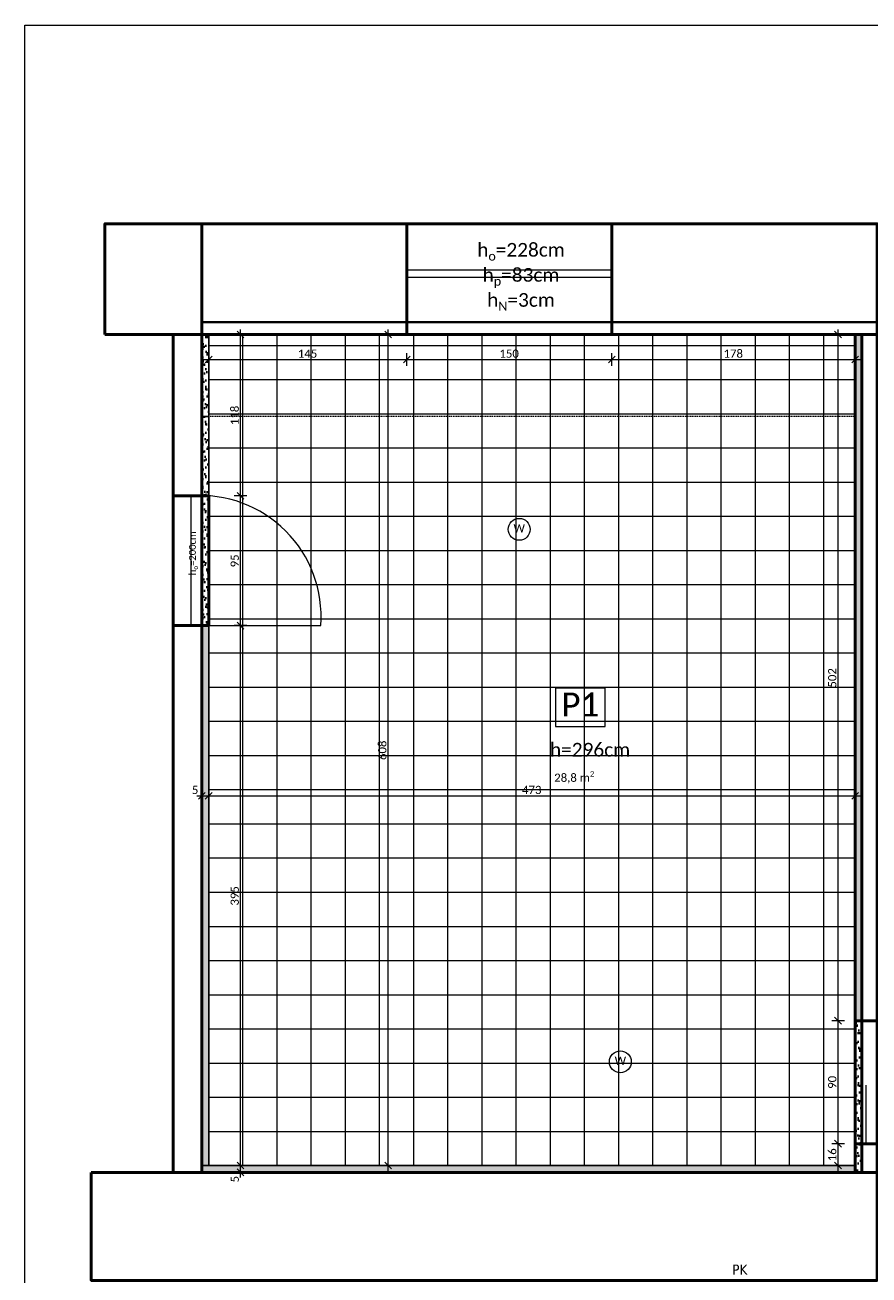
# Model space of a CAD drawing. Extents: x 70 to 2900, y 70 to 4130.
# Tile 6 of 7: x 70 to 1305, y 2301 to 4130. Entities that reach past the tile are written whole.
import ezdxf
from ezdxf.xclip import XClip

# ---------------------------------------------------------------- set-up
doc = ezdxf.new("R2010")
doc.units = 0
doc.header["$MEASUREMENT"] = 0
doc.header["$XCLIPFRAME"] = 0
doc.linetypes.add('Przerywana', pattern=[25, 15, -10])
for name, color, linetype, lineweight, true_color in [('0_Nr_pióra__62', 7, 'Continuous', 9, 0xff2d2d), ('810-G Ogólne_Nr_pióra__45', 7, 'Continuous', 40, 0x54be0e), ('810-G Ogólne_Nr_pióra__64', 7, 'Continuous', 5, 0x9f9f9f), ('810-G Ogólne_Nr_pióra__85', 7, 'Continuous', 40, 0xe1b45e)]:
    doc.layers.add(name, color=color, linetype=linetype, lineweight=lineweight, true_color=true_color)
for name, color, linetype, lineweight in [('299-A Wymiary Opisy_Nr_pióra__65', 7, 'Continuous', 5), ('810-G Ogólne_Nr_pióra__1', 7, 'Continuous', 50), ('810-G Ogólne_Nr_pióra__21', 7, 'Continuous', 13), ('810-G Ogólne_Nr_pióra__22', 7, 'Continuous', 18), ('810-G Ogólne_Nr_pióra__41', 7, 'Continuous', 13), ('arkusz_Nr_pióra__5', 7, 'Continuous', 15), ('OW_tabela_stałe_Nr_pióra__41', 7, 'Continuous', 13), ('tekst_Nr_pióra__41', 7, 'Continuous', 13)]:
    doc.layers.add(name, color=color, linetype=linetype, lineweight=lineweight)
doc.layers.add('820-G Rysunki Obrazki', color=7, linetype='Continuous')
doc.styles.add('GENERATED_STYLE_1', font='calibril.ttf')
doc.styles.add('GENERATED_STYLE_2', font='tahoma.ttf')
doc.linetypes.add('Fala', pattern='A,0,[1,WSPL_R1_inwentaryzacja_stan istniejÄ…cy1.Shx,S=0.447972,R=0,X=0,Y=0],-56.444445,0', length=56.444445)
doc.linetypes.add('Zygzak', pattern='A,0,[2,WSPL_R1_inwentaryzacja_stan istniejÄ…cy1.Shx,S=0.223986,R=0,X=0,Y=-0.000705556],-28.222222,0', length=28.222222)
pattern_1 = [(45, (338.929, 2481.101), (-6.36396, 6.36396), [0, -6, 0, -9]), (110, (358.929, 2481.101), (8.457234, 3.07818), [0, -4.4, 0, -7.6])]

# ---------------------------------------------------------------- blocks, each defined once
blk = doc.blocks.new('Rysunek_2_2', base_point=(338.9, 2461.1))
at = {"layer": '810-G Ogólne_Nr_pióra__64', "linetype": 'Continuous', "lineweight": 5, "ltscale": 0.1, "true_color": 0x9f9f9f}
h = blk.add_hatch(dxfattribs=at)
h.set_pattern_fill('Siatka_25x25_0002', color=253, style=0, pattern_type=2)
h.set_pattern_definition([(0, (338.93, 2461.1), (0, 50), []), (90, (338.93, 2461.1), (-50, 0), [])])
h.paths.add_polyline_path([(338.9, 3677.1), (338.9, 2461.1), (1284.9, 2461.1), (1284.9, 3677.1)])
at = {"layer": '810-G Ogólne_Nr_pióra__85', "linetype": 'Continuous', "lineweight": 40, "ltscale": 0.1, "true_color": 0xe1b45e}
h = blk.add_hatch(dxfattribs=at)
h.set_pattern_fill('Piasek_0002', color=43, style=0, pattern_type=2)
h.set_pattern_definition(pattern_1)
h.paths.add_polyline_path([(328.9, 3557.1), (338.9, 3557.1), (338.9, 3677.1), (328.9, 3677.1)])
h = blk.add_hatch(dxfattribs=at)
h.set_pattern_fill('Piasek_0002', color=43, style=0, pattern_type=2)
h.set_pattern_definition(pattern_1)
h.paths.add_polyline_path([(1294.9, 2673.1), (1294.9, 3677.1), (1284.9, 3677.1), (1284.9, 2673.1)])
h = blk.add_hatch(dxfattribs=at)
h.set_pattern_fill('Piasek_0002', color=43, style=0, pattern_type=2)
h.set_pattern_definition(pattern_1)
h.paths.add_polyline_path([(328.9, 3441.6, -0.014113), (338.9, 3441.1), (338.9, 3557.1), (328.9, 3557.1)])
h = blk.add_hatch(dxfattribs=at)
h.set_pattern_fill('Piasek_0002', color=43, style=0, pattern_type=2)
h.set_pattern_definition(pattern_1)
h.paths.add_polyline_path([(328.9, 3251.1), (338.9, 3251.1), (338.9, 3441.1), (328.9, 3441.1)])
h = blk.add_hatch(dxfattribs=at)
h.set_pattern_fill('Piasek_0002', color=43, style=0, pattern_type=2)
h.set_pattern_definition(pattern_1)
h.paths.add_polyline_path([(338.9, 2461.1), (338.9, 3251.1), (328.9, 3251.1), (328.9, 2461.1)])
h = blk.add_hatch(dxfattribs=at)
h.set_pattern_fill('Piasek_0002', color=43, style=0, pattern_type=2)
h.set_pattern_definition(pattern_1)
h.paths.add_polyline_path([(1294.9, 2493.1), (1294.9, 2673.1), (1284.9, 2673.1), (1284.9, 2493.1)])
h = blk.add_hatch(dxfattribs=at)
h.set_pattern_fill('Piasek_0002', color=43, style=0, pattern_type=2)
h.set_pattern_definition(pattern_1)
h.paths.add_polyline_path([(1294.9, 2451.1), (1294.9, 2493.1), (1284.9, 2493.1), (1284.9, 2461.1), (1284.9, 2451.1)])
h = blk.add_hatch(dxfattribs=at)
h.set_pattern_fill('Piasek_0002', color=43, style=0, pattern_type=2)
h.set_pattern_definition(pattern_1)
h.paths.add_polyline_path([(328.9, 2451.1), (1284.9, 2451.1), (1284.9, 2461.1), (328.9, 2461.1)])
at = {"layer": '0_Nr_pióra__62', "color": 20, "linetype": 'Continuous', "lineweight": 9, "ltscale": 0.1, "true_color": 0xff2d2d}
for centre in [(793.3, 3392), (941.3, 2612.9)]:
    blk.add_circle(centre, 16, dxfattribs=at)
at = {"layer": '299-A Wymiary Opisy_Nr_pióra__65', "color": 7, "linetype": 'Continuous', "lineweight": 5, "ltscale": 0.1}
for p, q in [((394.8, 3677.1), (376, 3677.1)), ((390.4, 3672.1), (380.4, 3682.1)), ((385.4, 3677.1), (385.4, 3684.6)), ((385.4, 3441.1), (385.4, 3677.1)), ((610.8, 3677.1), (592, 3677.1)), ((606.4, 3672.1), (596.4, 3682.1)), ((601.4, 3677.1), (601.4, 3684.6)), ((601.4, 2461.1), (601.4, 3677.1)), ((1269.3, 3677.1), (1250.6, 3677.1)), ((1264.9, 3672.1), (1254.9, 3682.1)), ((1259.9, 3677.1), (1259.9, 3684.6)), ((1259.9, 2673.1), (1259.9, 3677.1)), ((331.4, 3640.6), (338.9, 3640.6)), ((343.9, 3645.6), (333.9, 3635.6)), ((338.9, 3631.3), (338.9, 3650)), ((338.9, 3640.6), (628.9, 3640.6)), ((633.9, 3645.6), (623.9, 3635.6)), ((628.9, 3631.3), (628.9, 3650)), ((628.9, 3640.6), (928.9, 3640.6)), ((933.9, 3645.6), (923.9, 3635.6)), ((928.9, 3631.3), (928.9, 3650)), ((928.9, 3640.6), (1284.9, 3640.6)), ((1279.9, 3635.6), (1289.9, 3645.6)), ((1284.9, 3631.3), (1284.9, 3650)), ((1284.9, 3640.6), (1292.4, 3640.6)), ((394.8, 3441.1), (376, 3441.1)), ((380.4, 3446.1), (390.4, 3436.1)), ((385.4, 3251.1), (385.4, 3441.1)), ((380.4, 3256.1), (390.4, 3246.1)), ((394.8, 3251.1), (376, 3251.1)), ((385.4, 2461.1), (385.4, 3251.1)), ((321.4, 3002.2), (328.9, 3002.2)), ((333.9, 3007.2), (323.9, 2997.2)), ((328.9, 2992.8), (328.9, 3011.6)), ((328.9, 3002.2), (338.9, 3002.2)), ((343.9, 3007.2), (333.9, 2997.2)), ((338.9, 2992.8), (338.9, 3011.6)), ((338.9, 3002.2), (1284.9, 3002.2)), ((1279.9, 2997.2), (1289.9, 3007.2)), ((1284.9, 2992.8), (1284.9, 3011.6)), ((1284.9, 3002.2), (1292.4, 3002.2)), ((1269.3, 2673.1), (1250.6, 2673.1)), ((1254.9, 2678.1), (1264.9, 2668.1)), ((1259.9, 2493.1), (1259.9, 2673.1)), ((1269.3, 2493.1), (1250.6, 2493.1)), ((1254.9, 2498.1), (1264.9, 2488.1)), ((1259.9, 2461.1), (1259.9, 2493.1)), ((394.8, 2461.1), (376, 2461.1)), ((394.8, 2451.1), (376, 2451.1)), ((380.4, 2466.1), (390.4, 2456.1)), ((380.4, 2456.1), (390.4, 2446.1)), ((385.4, 2451.1), (385.4, 2461.1)), ((385.4, 2443.6), (385.4, 2451.1)), ((610.8, 2461.1), (592, 2461.1)), ((596.4, 2466.1), (606.4, 2456.1)), ((601.4, 2453.6), (601.4, 2461.1)), ((1269.3, 2461.1), (1250.6, 2461.1)), ((1254.9, 2466.1), (1264.9, 2456.1)), ((1259.9, 2453.6), (1259.9, 2461.1))]:
    blk.add_line(p, q, dxfattribs=at)
at = {"layer": '810-G Ogólne_Nr_pióra__1', "color": 7, "linetype": 'Continuous', "lineweight": 50, "ltscale": 0.1, "flags": 128}
for points in [[(186.9, 3677.1), (1316.9, 3677.1), (1316.9, 3839.1), (186.9, 3839.1)], [(328.9, 3677.1), (328.9, 3839.1), (628.9, 3839.1), (628.9, 3677.1)], [(628.9, 3677.1), (628.9, 3839.1), (928.9, 3839.1), (928.9, 3677.1)], [(328.9, 2451.1), (328.9, 3677.1), (286.9, 3677.1), (286.9, 2451.1)], [(286.9, 3441.1), (328.9, 3441.1), (328.9, 3677.1), (286.9, 3677.1)], [(1284.9, 2451.1), (1284.9, 3677.1), (328.9, 3677.1), (328.9, 2451.1)], [(1316.9, 2451.1), (1316.9, 3677.1), (1294.9, 3677.1), (1294.9, 2451.1)], [(286.9, 3251.1), (338.9, 3251.1), (338.9, 3441.1), (286.9, 3441.1)], [(328.9, 2451.1), (328.9, 3251.1), (286.9, 3251.1), (286.9, 2451.1)], [(1316.9, 2493.1), (1284.9, 2493.1), (1284.9, 2673.1), (1316.9, 2673.1)], [(1294.9, 2451.1), (1294.9, 2493.1), (1316.9, 2493.1), (1316.9, 2451.1)], [(166.9, 2451.1), (1316.9, 2451.1), (1316.9, 2293.1), (166.9, 2293.1)]]:
    blk.add_lwpolyline(points, close=True, dxfattribs=at)
at = {"layer": '810-G Ogólne_Nr_pióra__21', "color": 7, "linetype": 'Continuous', "lineweight": 13, "ltscale": 0.1, "flags": 128}
blk.add_lwpolyline([(928.9, 3771.1), (628.9, 3771.1), (628.9, 3761.1), (928.9, 3761.1)], close=True, dxfattribs=at)
blk.add_lwpolyline([(312.9, 3251.1), (502.9, 3251.1, 0.458333), (312.9, 3441.1)], format="xyb", close=True, dxfattribs=at)
at = {"layer": '810-G Ogólne_Nr_pióra__21', "color": 7, "linetype": 'Zygzak', "lineweight": 13, "ltscale": 0.1, "flags": 128}
blk.add_lwpolyline([(1300.9, 2493.1), (1300.9, 2578.5)], dxfattribs=at)
at = {"layer": '810-G Ogólne_Nr_pióra__22', "color": 7, "linetype": 'Continuous', "lineweight": 18, "ltscale": 0.1, "flags": 128}
for points in [[(338.9, 3677.1), (338.9, 2461.1), (328.9, 2461.1), (328.9, 3677.1)], [(1284.9, 2673.1), (1284.9, 3677.1), (1294.9, 3677.1), (1294.9, 2673.1)], [(328.9, 2461.1), (1284.9, 2461.1), (1284.9, 2451.1), (328.9, 2451.1)]]:
    blk.add_lwpolyline(points, close=True, dxfattribs=at)
at = {"layer": '810-G Ogólne_Nr_pióra__45', "color": 72, "linetype": 'Fala', "lineweight": 40, "ltscale": 0.1, "true_color": 0x54be0e}
blk.add_line((328.9, 3695.1), (2568.9, 3695.1), dxfattribs=at)
at = {"layer": '810-G Ogólne_Nr_pióra__64', "color": 253, "linetype": 'Continuous', "lineweight": 5, "ltscale": 0.1, "true_color": 0x9f9f9f}
for p, q in [((338.9, 3677.1), (328.9, 3677.1)), ((328.9, 3677.1), (328.9, 3557.1)), ((338.9, 2461.1), (338.9, 3677.1)), ((338.9, 3677.1), (1284.9, 3677.1)), ((338.9, 3557.1), (338.9, 3677.1)), ((1284.9, 3677.1), (1284.9, 2461.1)), ((1294.9, 3677.1), (1284.9, 3677.1)), ((1284.9, 3677.1), (1284.9, 2673.1)), ((1294.9, 2673.1), (1294.9, 3677.1)), ((338.9, 3557.1), (328.9, 3557.1)), ((328.9, 3557.1), (328.9, 3441.6)), ((328.9, 3557.1), (338.9, 3557.1)), ((338.9, 3441.1), (338.9, 3557.1)), ((338.9, 3441.1), (328.9, 3441.1)), ((328.9, 3441.1), (328.9, 3251.1)), ((338.9, 3251.1), (338.9, 3441.1)), ((338.9, 3251.1), (328.9, 3251.1)), ((328.9, 3251.1), (328.9, 2461.1)), ((328.9, 3251.1), (338.9, 3251.1)), ((338.9, 2461.1), (338.9, 3251.1)), ((1294.9, 2673.1), (1284.9, 2673.1)), ((1284.9, 2673.1), (1284.9, 2493.1)), ((1284.9, 2673.1), (1294.9, 2673.1)), ((1294.9, 2493.1), (1294.9, 2673.1)), ((1294.9, 2493.1), (1284.9, 2493.1)), ((1284.9, 2493.1), (1284.9, 2461.1)), ((1284.9, 2493.1), (1294.9, 2493.1)), ((1294.9, 2451.1), (1294.9, 2493.1)), ((1284.9, 2461.1), (328.9, 2461.1)), ((328.9, 2461.1), (328.9, 2451.1)), ((328.9, 2461.1), (338.9, 2461.1)), ((328.9, 2451.1), (1284.9, 2451.1)), ((1284.9, 2461.1), (338.9, 2461.1)), ((1284.9, 2451.1), (1284.9, 2461.1)), ((1284.9, 2461.1), (1284.9, 2451.1)), ((1284.9, 2451.1), (1294.9, 2451.1))]:
    blk.add_line(p, q, dxfattribs=at)
at = {"layer": '810-G Ogólne_Nr_pióra__64', "color": 253, "linetype": 'Przerywana', "lineweight": 5, "ltscale": 0.1, "true_color": 0x9f9f9f}
blk.add_line((1284.9, 3557.1), (328.9, 3557.1), dxfattribs=at)
at = {"layer": '810-G Ogólne_Nr_pióra__64', "color": 253, "linetype": 'Continuous', "lineweight": 5, "ltscale": 0.1, "true_color": 0x9f9f9f}
blk.add_arc((326.1, 3264.2), 177.4, 85.8399, 89.0742, dxfattribs=at)
at = {"layer": 'OW_tabela_stałe_Nr_pióra__41', "color": 7, "linetype": 'Continuous', "lineweight": 13, "ltscale": 0.1}
for p, q in [((918.9, 3159.6), (846.4, 3159.6)), ((846.4, 3159.6), (846.4, 3103.6)), ((918.9, 3103.6), (918.9, 3159.6)), ((846.4, 3103.6), (918.9, 3103.6))]:
    blk.add_line(p, q, dxfattribs=at)
at = {"layer": '0_Nr_pióra__62', "color": 20, "linetype": 'Continuous', "lineweight": 9, "true_color": 0xff2d2d, "char_height": 12, "attachment_point": 2, "style": 'GENERATED_STYLE_1'}
for insert in [(793.3, 3399.4), (941.3, 2620.3)]:
    blk.add_mtext('\\A1;{\\pqc;\\fCalibri Light|b0|i0|c238|p34;W}', dxfattribs=dict(at, insert=insert))
at = {"layer": '299-A Wymiary Opisy_Nr_pióra__65', "color": 7, "linetype": 'Continuous', "lineweight": 5, "char_height": 12, "attachment_point": 7, "style": 'GENERATED_STYLE_1'}
for s, insert, width in [('\\A1;{\\pql;\\fCalibri Light|b0|i0|c238|p34;145}', (469.3, 3643), 29.184), ('\\A1;{\\pql;\\fCalibri Light|b0|i0|c238|p34;150}', (764.3, 3643), 29.184), ('\\A1;{\\pql;\\fCalibri Light|b0|i0|c238|p34;178}', (1092.3, 3643), 29.184), ('\\A1;{\\pql;\\fCalibri Light|b0|i0|c238|p34;5}', (314.2, 3004.6), 9.728), ('\\A1;{\\pql;\\fCalibri Light|b0|i0|c238|p34;473}', (797.3, 3004.6), 29.184)]:
    blk.add_mtext(s, dxfattribs=dict(at, insert=insert, width=width))
at = {"layer": '299-A Wymiary Opisy_Nr_pióra__65', "color": 7, "linetype": 'Continuous', "lineweight": 5, "char_height": 12, "attachment_point": 7, "rotation": 90, "style": 'GENERATED_STYLE_1'}
for s, insert, width in [('\\A1;{\\pql;\\fCalibri Light|b0|i0|c238|p34;118}', (383, 3544.5), 29.184), ('\\A1;{\\pql;\\fCalibri Light|b0|i0|c238|p34;95}', (383, 3336.4), 19.456), ('\\A1;{\\pql;\\fCalibri Light|b0|i0|c238|p34;502}', (1257.5, 3160.5), 29.184), ('\\A1;{\\pql;\\fCalibri Light|b0|i0|c238|p34;608}', (599, 3054.5), 29.184), ('\\A1;{\\pql;\\fCalibri Light|b0|i0|c238|p34;395}', (383, 2841.5), 29.184), ('\\A1;{\\pql;\\fCalibri Light|b0|i0|c238|p34;90}', (1257.5, 2573.4), 19.456), ('\\A1;{\\pql;\\fCalibri Light|b0|i0|c238|p34;16}', (1257.5, 2467.4), 19.456), ('\\A1;{\\pql;\\fCalibri Light|b0|i0|c238|p34;5}', (383, 2436.4), 9.728)]:
    blk.add_mtext(s, dxfattribs=dict(at, insert=insert, width=width))
at = {"layer": '810-G Ogólne_Nr_pióra__41', "color": 7, "linetype": 'Continuous', "lineweight": 13, "insert": (844.5, 3019.1), "char_height": 12, "attachment_point": 7, "style": 'GENERATED_STYLE_1'}
blk.add_mtext('\\A1;{\\pql;\\fCalibri Light|b0|i0|c238|p34;28,8 m\\fCalibri Light|b0|i0|c238|p34;\\A1{\\H.66x;\\S2^  ;}}', dxfattribs=at)
at = {"layer": 'OW_tabela_stałe_Nr_pióra__41', "color": 7, "linetype": 'Continuous', "lineweight": 13, "insert": (795.9, 3816.9), "char_height": 20, "attachment_point": 2, "line_spacing_factor": 0.924873, "style": 'GENERATED_STYLE_1'}
blk.add_mtext('\\A1;{\\pqc;\\fCalibri Light|b0|i0|c238|p34;h\\fCalibri Light|b0|i0|c238|p34;\\A1{\\H.66x;\\S ^ o;}\\fCalibri Light|b0|i0|c238|p34;=\\fCalibri Light|b0|i0|c238|p34;228\\fCalibri Light|b0|i0|c238|p34;cm\\P\\pqc;\\fCalibri Light|b0|i0|c238|p34;h\\fCalibri Light|b0|i0|c238|p34;\\A1{\\H.66x;\\S ^ p;}\\fCalibri Light|b0|i0|c238|p34;=\\fCalibri Light|b0|i0|c238|p34;83\\fCalibri Light|b0|i0|c238|p34;cm\\P\\pqc;\\fCalibri Light|b0|i0|c238|p34;h\\fCalibri Light|b0|i0|c238|p34;\\A1{\\H.66x;\\S ^ N;}\\fCalibri Light|b0|i0|c238|p34;=\\fCalibri Light|b0|i0|c238|p34;3\\fCalibri Light|b0|i0|c238|p34;cm}', dxfattribs=at)
at = {"layer": 'OW_tabela_stałe_Nr_pióra__41', "color": 7, "linetype": 'Continuous', "lineweight": 13, "insert": (307.1, 3356.9), "char_height": 10, "attachment_point": 2, "rotation": 90, "style": 'GENERATED_STYLE_1'}
blk.add_mtext('\\A1;{\\pqc;\\fCalibri Light|b0|i0|c238|p34;h\\fCalibri Light|b0|i0|c238|p34;\\A1{\\H.66x;\\S ^ o;}\\fCalibri Light|b0|i0|c238|p34;=2\\fCalibri Light|b0|i0|c238|p34;00\\fCalibri Light|b0|i0|c238|p34;cm}', dxfattribs=at)
at = {"layer": 'OW_tabela_stałe_Nr_pióra__41', "color": 7, "linetype": 'Continuous', "lineweight": 13, "attachment_point": 2, "style": 'GENERATED_STYLE_1'}
for s, insert, char_height in [('\\A1;{\\pqc;\\fCalibri Light|b0|i0|c238|p34;P1}', (882.7, 3153.2), 35), ('\\A1;{\\pqc;\\fCalibri Light|b0|i0|c238|p34;h=29\\fCalibri Light|b0|i0|c238|p34;6\\fCalibri Light|b0|i0|c238|p34;cm}', (897, 3079.6), 20)]:
    blk.add_mtext(s, dxfattribs=dict(at, insert=insert, char_height=char_height))
at = {"layer": 'tekst_Nr_pióra__41', "color": 7, "linetype": 'Continuous', "lineweight": 13, "insert": (1105, 2316.3), "char_height": 15, "attachment_point": 1, "style": 'GENERATED_STYLE_2'}
blk.add_mtext('\\A1;{\\pql;\\fTahoma|b0|i0|c238|p34;PK}', dxfattribs=at)

msp = doc.modelspace()

# ---------------------------------------------------------------- linework, layer by layer
at = {"layer": 'arkusz_Nr_pióra__5', "color": 7, "linetype": 'Continuous', "lineweight": 15, "ltscale": 0.1}
msp.add_lwpolyline([(70, 4130), (2900, 4130), (2900, 70), (70, 70)], close=True, dxfattribs=at)

# ---------------------------------------------------------------- block references
at = {"layer": '820-G Rysunki Obrazki', "color": 9, "linetype": 'Continuous', "lineweight": 5, "ltscale": 0.1, "true_color": 0xc2c2c2}
ref = msp.add_blockref('Rysunek_2_2', (338.9, 2461.1), dxfattribs=at)
XClip(ref).set_block_clipping_path([(76.2177858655, 698.8452069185), (2900, 4125.504166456)])

doc.saveas('drawing.dxf')
